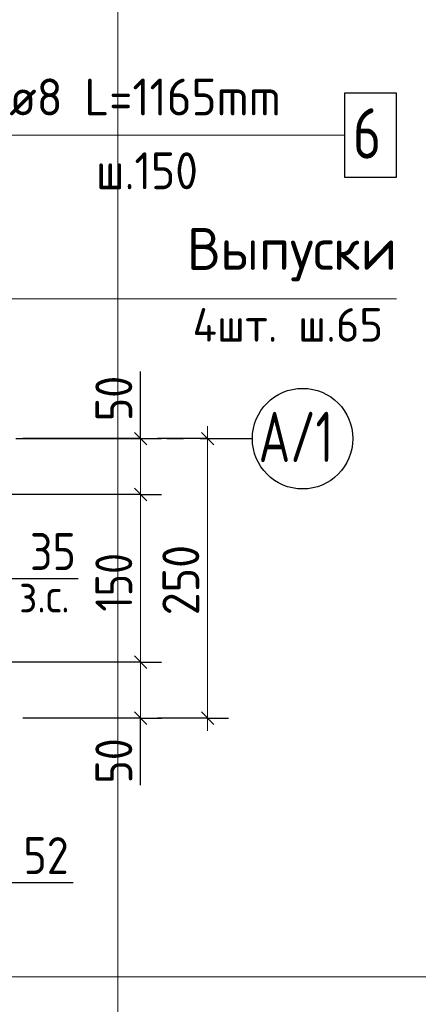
# Model space of a CAD drawing. Header units: millimetres. Extents: x 0 to 42000, y 0 to 29700.
# Tile 5 of 21: x 9228 to 11607, y 5836 to 11707. Entities that reach past the tile are written whole.
import ezdxf

# ---------------------------------------------------------------- set-up
doc = ezdxf.new("R2010")
doc.units = ezdxf.units.MM
doc.linetypes.add('______5', pattern=[1100, 800, -100, 100, -100])
for name, color, linetype, lineweight in [('Standard', 7, 'Continuous', 25), ('Позиционная метка диаметр_ шаг', 7, 'Continuous', 13), ('Позиционная метка линия выноска', 7, 'Continuous', 13), ('Размерная линия_ общее', 7, 'Continuous', 13), ('Стена обрамление П-обр.', 7, 'Continuous', 35)]:
    doc.layers.add(name, color=color, linetype=linetype, lineweight=lineweight)
doc.layers.add('Оси', color=7, linetype='______5')
doc.layers.add('Размерная выноска', color=7, linetype='Continuous')
doc.styles.add('ISOCPEUR', font='txt')

msp = doc.modelspace()

# ---------------------------------------------------------------- linework, layer by layer
at = {"layer": 'Standard', "color": 7, "linetype": 'Continuous', "lineweight": 13, "transparency": 33554687}
msp.add_lwpolyline([(41500, 29200), (2000, 29200), (2000, 6000), (41500, 6000), (41500, 29200)], dxfattribs=at)
at = {"layer": 'Standard', "color": 254, "linetype": 'Continuous', "lineweight": 13, "true_color": 0xc4c4ff, "transparency": 33554687}
msp.add_lwpolyline([(3064.2, 5122.7), (9813.2, 5122.7), (9813.2, 13907.7), (3064.2, 13907.7), (3064.2, 5122.7)], dxfattribs=at)
at = {"layer": 'Оси', "color": 8, "linetype": '______5', "lineweight": -3, "transparency": 33554687}
msp.add_line((9205.7, 9208.7), (10616.8, 9208.7), dxfattribs=at)
at = {"layer": 'Оси', "color": 7, "linetype": 'Continuous', "lineweight": -3, "transparency": 33554687}
msp.add_circle((10916.8, 9208.7), 300, dxfattribs=at)
at = {"layer": 'Позиционная метка линия выноска', "color": 7, "linetype": 'Continuous', "lineweight": 13, "transparency": 33554687}
for points in [[(11166.6, 11018.7), (8879.7, 11018.7), (8361.2, 10500.2), (7306.6, 10500.2)], [(8796.6, 8875.3), (8796.6, 10042), (11476.6, 10042)]]:
    msp.add_lwpolyline(points, dxfattribs=at)
at = {"layer": 'Размерная выноска', "color": 7, "linetype": 'Continuous', "lineweight": -3, "transparency": 33554687}
for p, q in [((9950.1, 9208.7), (9950.1, 9608.7)), ((9146.6, 8375.4), (9576.8, 8375.4)), ((9950.1, 7142), (9950.1, 7542)), ((9146.7, 6562.6), (9546.7, 6562.6))]:
    msp.add_line(p, q, dxfattribs=at)
at = {"layer": 'Размерная линия_ общее', "color": 7, "linetype": 'Continuous', "lineweight": 13, "transparency": 33554687}
for p, q in [((9950.1, 9208.7), (9950.1, 9283.7)), ((10350.1, 9208.7), (10350.1, 9283.7)), ((9950.1, 9208.7), (9950.1, 8875.3)), ((10350.1, 9208.7), (10350.1, 7542)), ((9950.1, 8875.3), (9950.1, 7875.4)), ((9950.1, 7875.4), (9950.1, 7542)), ((9950.1, 7542), (9950.1, 7467)), ((10350.1, 7542), (10350.1, 7467))]:
    msp.add_line(p, q, dxfattribs=at)
at = {"layer": 'Размерная линия_ общее', "color": 7, "linetype": 'Continuous', "lineweight": 25, "transparency": 33554687}
for p, q in [((9912.6, 9246.2), (9987.6, 9171.2)), ((10312.6, 9246.2), (10387.6, 9171.2)), ((9912.6, 8912.8), (9987.6, 8837.8)), ((9912.6, 7912.9), (9987.6, 7837.9)), ((9912.6, 7579.5), (9987.6, 7504.5)), ((10312.6, 7579.5), (10387.6, 7504.5))]:
    msp.add_line(p, q, dxfattribs=at)
at = {"layer": 'Размерная линия_ общее', "color": 253, "linetype": 'Continuous', "lineweight": -3, "true_color": 0xa0a0a0, "transparency": 33554687}
for p, q in [((9950.1, 9208.7), (9825.1, 9208.7)), ((9950.1, 9208.7), (10075.1, 9208.7)), ((10350.1, 9208.7), (10050.1, 9208.7)), ((10350.1, 9208.7), (10225.1, 9208.7)), ((10350.1, 9208.7), (10475.1, 9208.7)), ((9950.1, 8875.3), (9825.1, 8875.3)), ((9950.1, 8875.3), (10075.1, 8875.3)), ((9950.1, 7875.4), (9825.1, 7875.4)), ((9950.1, 7875.4), (10075.1, 7875.4)), ((9950.1, 7542), (9825.1, 7542)), ((9950.1, 7542), (10075.1, 7542)), ((10350.1, 7542), (10050.1, 7542)), ((10350.1, 7542), (10225.1, 7542)), ((10350.1, 7542), (10475.1, 7542))]:
    msp.add_line(p, q, dxfattribs=at)
for points in [[(9950.1, 9208.7), (9933.1, 9208.7), (9933.1, 9208.7), (9933.1, 9208.7), (9933.1, 9208.7), (9246.6, 9208.7)], [(9950.1, 8875.3), (9933.1, 8875.3), (9933.1, 8875.3), (9933.1, 8875.3), (9933.1, 8875.3), (8896.6, 8875.3)], [(9950.1, 7875.4), (9933.1, 7875.4), (9933.1, 7875.4), (8896.6, 7875.4)], [(9950.1, 7542), (9933.1, 7542), (9933.1, 7542), (9246.6, 7542)]]:
    msp.add_lwpolyline(points, dxfattribs=at)
at = {"layer": 'Стена обрамление П-обр.', "color": 7, "linetype": 'Continuous', "lineweight": 25, "transparency": 33554687}
msp.add_lwpolyline([(11166.6, 10768.7), (11476.6, 10768.7), (11476.6, 11268.7), (11166.6, 11268.7), (11166.6, 10768.7)], dxfattribs=at)

# ---------------------------------------------------------------- texts
at = {"layer": 'Standard', "color": 7, "linetype": 'Continuous', "lineweight": 25, "transparency": 33554687, "insert": (9289.8, 8425.3), "char_height": 220, "width": 403.924, "attachment_point": 7, "style": 'ISOCPEUR'}
msp.add_mtext('\\W0.87;35', dxfattribs=at)
at = {"layer": 'Standard', "color": 7, "linetype": 'Continuous', "lineweight": 18, "transparency": 33554687, "insert": (9224.9, 8172.2), "char_height": 200, "width": 459.949, "attachment_point": 7, "style": 'ISOCPEUR'}
msp.add_mtext('\\W0.90;з.с.', dxfattribs=at)
at = {"layer": 'Оси', "color": 7, "linetype": 'Continuous', "lineweight": 25, "transparency": 33554687, "insert": (10654.3, 9068.7), "char_height": 300, "width": 629.766, "attachment_point": 7, "style": 'ISOCPEUR'}
msp.add_mtext('\\W0.70;А/1', dxfattribs=at)
at = {"layer": 'Позиционная метка диаметр_ шаг', "color": 7, "linetype": 'Continuous', "lineweight": 25, "transparency": 33554687, "attachment_point": 7, "style": 'ISOCPEUR'}
for s, insert, char_height, width in [('\\W0.96;Выпуски', (10226.6, 10147.1), 250, 1369.43), ('\\W0.97;4шт. ш.65', (10259.9, 9787.1), 200, 1316.267)]:
    msp.add_mtext(s, dxfattribs=dict(at, insert=insert, char_height=char_height, width=width))
at = {"layer": 'Размерная линия_ общее', "color": 7, "linetype": 'Continuous', "lineweight": 25, "transparency": 33554687, "char_height": 220, "attachment_point": 7, "style": 'ISOCPEUR'}
for s, insert, width, rotation in [('\\W0.87;50', (9900.1, 9312.9), 403.924, 90), ('\\W0.83;150', (9900.1, 8177.3), 508.571, 90), ('\\W0.91;250', (10300.1, 8155.4), 561.981, 90), ('\\W0.87;50', (9900.1, 7151.9), 403.924, 90), ('\\W0.87;52', (9250.8, 6612.6), 403.94, 0.00687)]:
    msp.add_mtext(s, dxfattribs=dict(at, insert=insert, width=width, rotation=rotation))
at = {"layer": 'Стена обрамление П-обр.', "color": 7, "linetype": 'Continuous', "lineweight": 13, "transparency": 33554687, "attachment_point": 7, "style": 'ISOCPEUR'}
for s, insert, char_height, width in [('\\W0.93;ø8 L=1165mm ', (9166.4, 11136.1), 220, 1949.982), ('\\W0.78;6', (11216.6, 10878.7), 300, 326.397), ('\\W0.90;ш.150 ', (9683.4, 10696.1), 220, 912.907)]:
    msp.add_mtext(s, dxfattribs=dict(at, insert=insert, char_height=char_height, width=width))

doc.saveas('drawing.dxf')
